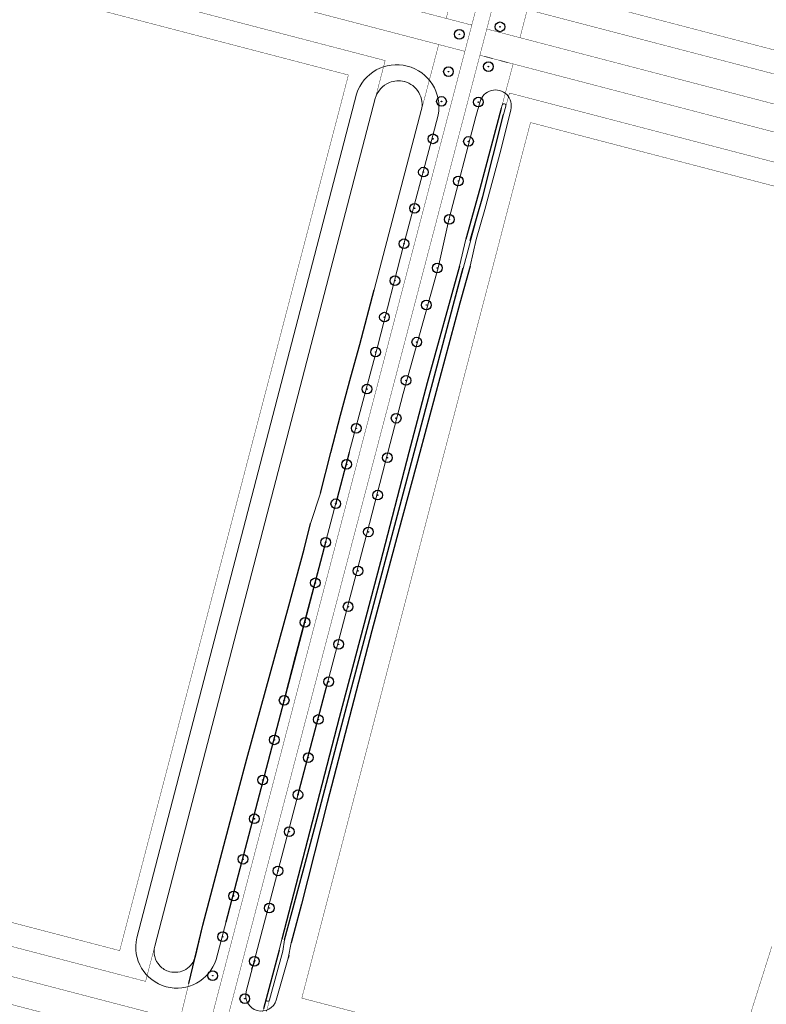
# Model space of a CAD drawing. Header units: metres. Extents: x 102000 to 105000, y 414600 to 420766.
# Tile 124 of 206: x 103334 to 103526, y 418658 to 418912. Entities that reach past the tile are written whole.
import ezdxf

# ---------------------------------------------------------------- set-up
doc = ezdxf.new("R2010")
doc.units = ezdxf.units.M
doc.linetypes.add('ZZ-HIDDEN-SO', pattern=[4, 2, -2])
doc.layers.get('0').update_dxf_attribs({"color": 8})
for name, color, linetype, lineweight in [('00-Ontwerp DKIV', 8, 'Continuous', 0), ('B-WE-KL-STROOK-G', 7, 'ZZ-HIDDEN-SO', 18), ('N-RO-WH-WATERLIJN', 150, 'Continuous', 18), ('N-WE-GW-TALUDLIJN-G', 90, 'Continuous', 18)]:
    doc.layers.add(name, color=color, linetype=linetype, lineweight=lineweight)

msp = doc.modelspace()

# ---------------------------------------------------------------- hatches: boundary and pattern name
at = {"ltscale": 0.1}
h = msp.add_hatch(color=256, dxfattribs=at)
edge = h.paths.add_edge_path()
edge.add_arc((103447.26, 418907.92), 0.075, 0, 360)
h = msp.add_hatch(color=256, dxfattribs=at)
edge = h.paths.add_edge_path()
edge.add_arc((103457.76, 418909.85), 0.075, 0, 360)
h = msp.add_hatch(color=256, dxfattribs=at)
edge = h.paths.add_edge_path()
edge.add_arc((103444.47, 418898.29), 0.075, 0, 360)
h = msp.add_hatch(color=256, dxfattribs=at)
edge = h.paths.add_edge_path()
edge.add_arc((103454.78, 418899.59), 0.075, 0, 360)
h = msp.add_hatch(color=256, dxfattribs=at)
edge = h.paths.add_edge_path()
edge.add_arc((103442.67, 418890.6), 0.075, 0, 360)
h = msp.add_hatch(color=256, dxfattribs=at)
edge = h.paths.add_edge_path()
edge.add_arc((103452.16, 418890.43), 0.075, 0, 360)
h = msp.add_hatch(color=256, dxfattribs=at)
edge = h.paths.add_edge_path()
edge.add_arc((103440.46, 418880.95), 0.075, 0, 360)
h = msp.add_hatch(color=256, dxfattribs=at)
edge = h.paths.add_edge_path()
edge.add_arc((103449.63, 418880.28), 0.075, 0, 360)
h = msp.add_hatch(color=256, dxfattribs=at)
edge = h.paths.add_edge_path()
edge.add_arc((103438.01, 418872.36), 0.075, 0, 360)
h = msp.add_hatch(color=256, dxfattribs=at)
edge = h.paths.add_edge_path()
edge.add_arc((103447.01, 418870.06), 0.075, 0, 360)
h = msp.add_hatch(color=256, dxfattribs=at)
edge = h.paths.add_edge_path()
edge.add_arc((103435.72, 418863.03), 0.075, 0, 360)
h = msp.add_hatch(color=256, dxfattribs=at)
edge = h.paths.add_edge_path()
edge.add_arc((103444.67, 418860.17), 0.075, 0, 360)
h = msp.add_hatch(color=256, dxfattribs=at)
edge = h.paths.add_edge_path()
edge.add_arc((103433.02, 418853.87), 0.075, 0, 360)
h = msp.add_hatch(color=256, dxfattribs=at)
edge = h.paths.add_edge_path()
edge.add_arc((103441.58, 418847.63), 0.075, 0, 360)
h = msp.add_hatch(color=256, dxfattribs=at)
edge = h.paths.add_edge_path()
edge.add_arc((103430.65, 418844.35), 0.075, 0, 360)
h = msp.add_hatch(color=256, dxfattribs=at)
edge = h.paths.add_edge_path()
edge.add_arc((103438.75, 418838.07), 0.075, 0, 360)
h = msp.add_hatch(color=256, dxfattribs=at)
edge = h.paths.add_edge_path()
edge.add_arc((103427.95, 418834.94), 0.075, 0, 360)
h = msp.add_hatch(color=256, dxfattribs=at)
edge = h.paths.add_edge_path()
edge.add_arc((103436.3, 418828.5), 0.075, 0, 360)
h = msp.add_hatch(color=256, dxfattribs=at)
edge = h.paths.add_edge_path()
edge.add_arc((103425.66, 418825.94), 0.075, 0, 360)
h = msp.add_hatch(color=256, dxfattribs=at)
edge = h.paths.add_edge_path()
edge.add_arc((103423.45, 418816.37), 0.075, 0, 360)
h = msp.add_hatch(color=256, dxfattribs=at)
edge = h.paths.add_edge_path()
edge.add_arc((103433.52, 418818.6), 0.075, 0, 360)
h = msp.add_hatch(color=256, dxfattribs=at)
edge = h.paths.add_edge_path()
edge.add_arc((103430.98, 418808.86), 0.075, 0, 360)
h = msp.add_hatch(color=256, dxfattribs=at)
edge = h.paths.add_edge_path()
edge.add_arc((103420.67, 418806.25), 0.075, 0, 360)
h = msp.add_hatch(color=256, dxfattribs=at)
edge = h.paths.add_edge_path()
edge.add_arc((103428.73, 418798.66), 0.075, 0, 360)
h = msp.add_hatch(color=256, dxfattribs=at)
edge = h.paths.add_edge_path()
edge.add_arc((103418.18, 418796.94), 0.075, 0, 360)
h = msp.add_hatch(color=256, dxfattribs=at)
edge = h.paths.add_edge_path()
edge.add_arc((103426.2, 418789.01), 0.075, 0, 360)
h = msp.add_hatch(color=256, dxfattribs=at)
edge = h.paths.add_edge_path()
edge.add_arc((103415.41, 418786.78), 0.075, 0, 360)
h = msp.add_hatch(color=256, dxfattribs=at)
edge = h.paths.add_edge_path()
edge.add_arc((103423.83, 418779.52), 0.075, 0, 360)
h = msp.add_hatch(color=256, dxfattribs=at)
edge = h.paths.add_edge_path()
edge.add_arc((103412.79, 418776.82), 0.075, 0, 360)
h = msp.add_hatch(color=256, dxfattribs=at)
edge = h.paths.add_edge_path()
edge.add_arc((103421.13, 418769.46), 0.075, 0, 360)
h = msp.add_hatch(color=256, dxfattribs=at)
edge = h.paths.add_edge_path()
edge.add_arc((103410.15, 418766.38), 0.075, 0, 360)
h = msp.add_hatch(color=256, dxfattribs=at)
edge = h.paths.add_edge_path()
edge.add_arc((103418.59, 418760.21), 0.075, 0, 360)
h = msp.add_hatch(color=256, dxfattribs=at)
edge = h.paths.add_edge_path()
edge.add_arc((103407.49, 418756.18), 0.075, 0, 360)
h = msp.add_hatch(color=256, dxfattribs=at)
edge = h.paths.add_edge_path()
edge.add_arc((103416.14, 418750.51), 0.075, 0, 360)
h = msp.add_hatch(color=256, dxfattribs=at)
edge = h.paths.add_edge_path()
edge.add_arc((103413.6, 418740.86), 0.075, 0, 360)
h = msp.add_hatch(color=256, dxfattribs=at)
edge = h.paths.add_edge_path()
edge.add_arc((103402.09, 418736.06), 0.075, 0, 360)
h = msp.add_hatch(color=256, dxfattribs=at)
edge = h.paths.add_edge_path()
edge.add_arc((103410.9, 418731.12), 0.075, 0, 360)
h = msp.add_hatch(color=256, dxfattribs=at)
edge = h.paths.add_edge_path()
edge.add_arc((103399.55, 418725.86), 0.075, 0, 360)
h = msp.add_hatch(color=256, dxfattribs=at)
edge = h.paths.add_edge_path()
edge.add_arc((103408.29, 418721.27), 0.075, 0, 360)
h = msp.add_hatch(color=256, dxfattribs=at)
edge = h.paths.add_edge_path()
edge.add_arc((103396.57, 418715.5), 0.075, 0, 360)
h = msp.add_hatch(color=256, dxfattribs=at)
edge = h.paths.add_edge_path()
edge.add_arc((103405.63, 418711.69), 0.075, 0, 360)
h = msp.add_hatch(color=256, dxfattribs=at)
edge = h.paths.add_edge_path()
edge.add_arc((103394.41, 418705.49), 0.075, 0, 360)
h = msp.add_hatch(color=256, dxfattribs=at)
edge = h.paths.add_edge_path()
edge.add_arc((103403.39, 418702.16), 0.075, 0, 360)
h = msp.add_hatch(color=256, dxfattribs=at)
edge = h.paths.add_edge_path()
edge.add_arc((103391.49, 418695.06), 0.075, 0, 360)
h = msp.add_hatch(color=256, dxfattribs=at)
edge = h.paths.add_edge_path()
edge.add_arc((103400.49, 418692.05), 0.075, 0, 360)
h = msp.add_hatch(color=256, dxfattribs=at)
edge = h.paths.add_edge_path()
edge.add_arc((103389.05, 418685.59), 0.075, 0, 360)
h = msp.add_hatch(color=256, dxfattribs=at)
edge = h.paths.add_edge_path()
edge.add_arc((103398.24, 418682.46), 0.075, 0, 360)
h = msp.add_hatch(color=256, dxfattribs=at)
edge = h.paths.add_edge_path()
edge.add_arc((103386.23, 418675.06), 0.075, 0, 360)
h = msp.add_hatch(color=256, dxfattribs=at)
edge = h.paths.add_edge_path()
edge.add_arc((103394.39, 418668.72), 0.075, 0, 360)
h = msp.add_hatch(color=256, dxfattribs=at)
edge = h.paths.add_edge_path()
edge.add_arc((103383.66, 418665), 0.075, 0, 360)
h = msp.add_hatch(color=256, dxfattribs=at)
edge = h.paths.add_edge_path()
edge.add_arc((103391.94, 418659.07), 0.075, 0, 360)

# ---------------------------------------------------------------- linework, layer by layer
for p, q in [((103458.09, 418888.8), (103452.56, 418868.04)), ((103453.32, 418866.09), (103458.69, 418887.21)), ((103452.56, 418868.04), (103448.91, 418855.03)), ((103450.06, 418854.71), (103453.32, 418866.09)), ((103435.59, 418800), (103448.27, 418847.67)), ((103447.34, 418848.11), (103438.93, 418817.95)), ((103450.05, 418848.09), (103447.44, 418838.56)), ((103421.57, 418827.89), (103425.29, 418841.99)), ((103447.44, 418838.56), (103437.11, 418800)), ((103419.3, 418819.56), (103421.57, 418827.89)), ((103416.64, 418809.67), (103419.3, 418819.56)), ((103438.93, 418817.95), (103434.25, 418800)), ((103414.16, 418800), (103416.64, 418809.67)), ((103411.49, 418789.55), (103414.16, 418800)), ((103418.88, 418800), (103415.36, 418786.61)), ((103419.5, 418739.51), (103435.59, 418800)), ((103434.25, 418800), (103426.9, 418771.81)), ((103437.11, 418800), (103431.77, 418780.33)), ((103407.24, 418775.1), (103408.9, 418781.68)), ((103431.77, 418780.33), (103424.69, 418754.01)), ((103412.82, 418777.12), (103387.05, 418678.79)), ((103403.31, 418760.43), (103407.24, 418775.1)), ((103426.9, 418771.81), (103416.27, 418731.52)), ((103392.47, 418720.94), (103403.31, 418760.43)), ((103424.69, 418754.01), (103413.14, 418709.58)), ((103405.64, 418711.5), (103413.32, 418740.81)), ((103411.31, 418708.12), (103419.5, 418739.51)), ((103416.27, 418731.52), (103409.27, 418704.61)), ((103388.18, 418704.77), (103392.47, 418720.94)), ((103413.14, 418709.58), (103406.55, 418683.48)), ((103407.87, 418695.23), (103411.31, 418708.12)), ((103381.15, 418678), (103388.18, 418704.77)), ((103409.27, 418704.61), (103401.51, 418674.47)), ((103402.21, 418674.29), (103407.87, 418695.23)), ((103406.55, 418683.48), (103404.59, 418676.06)), ((103377.48, 418662.95), (103381.15, 418678)), ((103404.59, 418676.06), (103403.87, 418673.48)), ((103400.78, 418671.61), (103396.73, 418656.44)), ((103393.74, 418666.68), (103394.6, 418669.09)), ((103403.27, 418670.25), (103403.13, 418669.54))]:
    msp.add_line(p, q)
for centre, radius in [((103457.76, 418909.85), 1.25), ((103447.26, 418907.92), 1.25), ((103447.26, 418907.92), 0.0225), ((103457.76, 418909.85), 0.0225), ((103454.78, 418899.59), 1.25), ((103444.47, 418898.29), 1.25), ((103444.47, 418898.29), 0.0225), ((103454.78, 418899.59), 0.0225), ((103442.67, 418890.6), 1.25), ((103442.67, 418890.6), 0.0225), ((103452.16, 418890.43), 1.25), ((103452.16, 418890.43), 0.0225), ((103440.46, 418880.95), 1.25), ((103440.46, 418880.95), 0.0225), ((103449.63, 418880.28), 1.25), ((103449.63, 418880.28), 0.0225), ((103438.01, 418872.36), 1.25), ((103438.01, 418872.36), 0.0225), ((103447.01, 418870.06), 1.25), ((103447.01, 418870.06), 0.0225), ((103435.72, 418863.03), 1.25), ((103435.72, 418863.03), 0.0225), ((103444.67, 418860.17), 1.25), ((103444.67, 418860.17), 0.0225), ((103433.02, 418853.87), 1.25), ((103433.02, 418853.87), 0.0225), ((103441.58, 418847.63), 1.25), ((103441.58, 418847.63), 0.0225), ((103430.65, 418844.35), 1.25), ((103430.65, 418844.35), 0.0225), ((103438.75, 418838.07), 1.25), ((103438.75, 418838.07), 0.0225), ((103427.95, 418834.94), 1.25), ((103427.95, 418834.94), 0.0225), ((103436.3, 418828.5), 1.25), ((103425.66, 418825.94), 1.25), ((103436.3, 418828.5), 0.0225), ((103425.66, 418825.94), 0.0225), ((103433.52, 418818.6), 1.25), ((103423.45, 418816.37), 1.25), ((103423.45, 418816.37), 0.0225), ((103433.52, 418818.6), 0.0225), ((103430.98, 418808.86), 1.25), ((103430.98, 418808.86), 0.0225), ((103420.67, 418806.25), 1.25), ((103420.67, 418806.25), 0.0225), ((103428.73, 418798.66), 1.25), ((103428.73, 418798.66), 0.0225), ((103418.18, 418796.94), 1.25), ((103418.18, 418796.94), 0.0225), ((103426.2, 418789.01), 1.25), ((103426.2, 418789.01), 0.0225), ((103415.41, 418786.78), 1.25), ((103415.41, 418786.78), 0.0225), ((103423.83, 418779.52), 1.25), ((103423.83, 418779.52), 0.0225), ((103412.79, 418776.82), 1.25), ((103412.79, 418776.82), 0.0225), ((103421.13, 418769.46), 1.25), ((103421.13, 418769.46), 0.0225), ((103410.15, 418766.38), 1.25), ((103410.15, 418766.38), 0.0225), ((103418.59, 418760.21), 1.25), ((103418.59, 418760.21), 0.0225), ((103407.49, 418756.18), 1.25), ((103407.49, 418756.18), 0.0225), ((103416.14, 418750.51), 1.25), ((103416.14, 418750.51), 0.0225), ((103413.6, 418740.86), 1.25), ((103413.6, 418740.86), 0.0225), ((103402.09, 418736.06), 1.25), ((103402.09, 418736.06), 0.0225), ((103410.9, 418731.12), 1.25), ((103410.9, 418731.12), 0.0225), ((103399.55, 418725.86), 1.25), ((103399.55, 418725.86), 0.0225), ((103408.29, 418721.27), 1.25), ((103408.29, 418721.27), 0.0225), ((103396.57, 418715.5), 1.25), ((103396.57, 418715.5), 0.0225), ((103405.63, 418711.69), 1.25), ((103405.63, 418711.69), 0.0225), ((103394.41, 418705.49), 1.25), ((103394.41, 418705.49), 0.0225), ((103403.39, 418702.16), 1.25), ((103403.39, 418702.16), 0.0225), ((103391.49, 418695.06), 1.25), ((103391.49, 418695.06), 0.0225), ((103400.49, 418692.05), 1.25), ((103400.49, 418692.05), 0.0225), ((103389.05, 418685.59), 1.25), ((103389.05, 418685.59), 0.0225), ((103398.24, 418682.46), 1.25), ((103398.24, 418682.46), 0.0225), ((103386.23, 418675.06), 1.25), ((103386.23, 418675.06), 0.0225), ((103394.39, 418668.72), 1.25), ((103394.39, 418668.72), 0.0225), ((103383.66, 418665), 1.25), ((103383.66, 418665), 0.0225), ((103391.94, 418659.07), 1.25), ((103391.94, 418659.07), 0.0225)]:
    msp.add_circle(centre, radius)
for centre in [(103447.26, 418907.92), (103457.76, 418909.85), (103444.47, 418898.29), (103454.78, 418899.59), (103442.67, 418890.6), (103452.16, 418890.43), (103440.46, 418880.95), (103449.63, 418880.28), (103438.01, 418872.36), (103447.01, 418870.06), (103435.72, 418863.03), (103444.67, 418860.17), (103433.02, 418853.87), (103441.58, 418847.63), (103430.65, 418844.35), (103438.75, 418838.07), (103427.95, 418834.94), (103436.3, 418828.5), (103425.66, 418825.94), (103423.45, 418816.37), (103433.52, 418818.6), (103430.98, 418808.86), (103420.67, 418806.25), (103428.73, 418798.66), (103418.18, 418796.94), (103426.2, 418789.01), (103415.41, 418786.78), (103423.83, 418779.52), (103412.79, 418776.82), (103421.13, 418769.46), (103410.15, 418766.38), (103418.59, 418760.21), (103407.49, 418756.18), (103416.14, 418750.51), (103413.6, 418740.86), (103402.09, 418736.06), (103410.9, 418731.12), (103399.55, 418725.86), (103408.29, 418721.27), (103396.57, 418715.5), (103405.63, 418711.69), (103394.41, 418705.49), (103403.39, 418702.16), (103391.49, 418695.06), (103400.49, 418692.05), (103389.05, 418685.59), (103398.24, 418682.46), (103386.23, 418675.06), (103394.39, 418668.72), (103383.66, 418665), (103391.94, 418659.07)]:
    msp.add_circle(centre, 0.075, dxfattribs=at)
at = {"layer": '00-Ontwerp DKIV', "transparency": 33554687, "const_width": 0.1}
for points in [[(103542.87, 419263.73), (103518.17, 419169.11), (103516.4, 419162.33), (103487.94, 419053.31), (103450.48, 418910.3), (103448.7, 418903.53), (103446.7, 418895.89), (103382.69, 418651.51), (103380.91, 418644.74), (103343.91, 418503.49), (103337.67, 418481.41), (103337.67, 418481.41), (103341.63, 418480.38), (103347.78, 418502.48), (103384.78, 418643.73), (103386.56, 418650.5), (103450.57, 418894.88), (103452.57, 418902.52), (103454.35, 418909.29), (103491.81, 419052.29), (103520.27, 419161.32), (103522.04, 419168.1), (103546.74, 419262.72)], [(103533.2, 419144), (103474.21, 418918.05), (103592.83, 418887.09)], [(103465.56, 418917.21), (103462.91, 418907.05), (103462.91, 418907.05), (103454.35, 418909.29), (103491.81, 419052.29)], [(103527.83, 418672.47), (103526.34, 418667.73), (103524.84, 418662.99), (103523.34, 418658.25), (103514.72, 418630.99), (103406.64, 418659.21), (103465.62, 418885.16), (103583.27, 418854.44)]]:
    msp.add_lwpolyline(points, dxfattribs=at)
for points in [[(103505.48, 419148.12, -0.051607), (103505.27, 419146.86), (103502.44, 419136.57), (103498.32, 419119.92), (103495.17, 419107.82), (103487.47, 419079.32), (103482, 419058.29), (103474.75, 419029.16), (103471.56, 419016.7), (103464.3, 418989.75), (103458.05, 418966.83), (103454.8, 418954.36), (103448.36, 418929.23, -0.002231), (103448.35, 418929.17), (103443.88, 418912.02), (103450.48, 418910.3), (103487.94, 419053.31), (103516.4, 419162.33), (103509.54, 419164.13), (103505.48, 419148.12, -0.051607)], [(103306.47, 418668.23, -0.114749), (103320.06, 418667.86), (103375.17, 418653.47), (103379.19, 418669.98, -0.418972), (103372.58, 418666.04), (103372.59, 418666.03), (103372.58, 418666.04, -0.41393), (103368.72, 418672.62), (103366.35, 418663.53), (103322.09, 418675.08), (103321.95, 418675.12, 0.114749), (103304.97, 418675.58), (103268.1, 418668.04), (103268.9, 418665.06), (103276.83, 418662.17), (103306.47, 418668.23, -0.114749)], [(103273.14, 418649.2, -0.000374), (103273.17, 418649.21), (103276.49, 418650.32), (103280.11, 418651.52), (103304.55, 418659.66, -0.145222), (103321.6, 418660.22), (103380.91, 418644.74), (103382.69, 418651.51), (103320.06, 418667.86, 0.114749), (103306.47, 418668.23), (103276.83, 418662.17), (103273.09, 418661.41), (103270.58, 418660.89, -0.007685), (103270.04, 418660.79), (103271.14, 418656.68), (103273.5, 418657.32, -1.000006), (103274.28, 418654.42), (103271.91, 418653.79), (103273.14, 418649.2, -0.000374)]]:
    msp.add_lwpolyline(points, format="xyb", close=True, dxfattribs=at)
for points in [[(103327.23, 418942.47), (103325.46, 418935.7), (103448.7, 418903.53), (103450.48, 418910.3), (103346.14, 418937.54)], [(103359.67, 418671.47), (103313.68, 418683.48), (103273.9, 418675.35), (103215.4, 418893.92), (103252.14, 418906.16), (103317.82, 418923.74), (103418.66, 418897.42)], [(103382.69, 418651.51), (103375.17, 418653.47), (103379.2, 418669.98), (103381.15, 418678), (103388.18, 418704.77), (103392.47, 418720.94), (103403.31, 418760.43), (103407.24, 418775.1), (103408.9, 418781.68), (103411.49, 418789.55), (103414.16, 418800), (103416.64, 418809.67), (103419.3, 418819.56), (103421.57, 418827.89), (103437.46, 418888.24), (103441.95, 418905.29), (103448.7, 418903.53), (103446.7, 418895.89), (103382.69, 418651.51)], [(103398.22, 418658.31), (103397.3, 418658.55), (103400.78, 418671.61), (103401.51, 418674.47), (103409.27, 418704.61), (103416.27, 418731.52), (103426.9, 418771.81), (103434.25, 418800), (103438.93, 418817.95), (103442.5, 418830.74), (103447.34, 418848.11), (103448.91, 418855.03), (103450.31, 418860.01), (103452.56, 418868.04), (103458.09, 418888.8), (103458.46, 418890.13), (103459.42, 418889.88), (103458.69, 418887.21), (103453.32, 418866.09), (103451.49, 418859.7), (103443.68, 418830.42), (103435.59, 418800), (103427.87, 418770.95), (103419.5, 418739.51), (103411.31, 418708.12), (103407.87, 418695.23), (103402.21, 418674.29), (103401.77, 418671.31), (103398.22, 418658.31)]]:
    msp.add_lwpolyline(points, close=True, dxfattribs=at)
for points in [[(103325.45, 418935.7, 0.129956), (103310.12, 418935.66), (103248.26, 418919.1), (103211.74, 418906.93), (103205.99, 418900.07), (103206.71, 418897.36), (103250.41, 418911.91), (103312.06, 418928.41, -0.129956), (103323.56, 418928.45), (103428.14, 418901.14), (103425.59, 418891.34, -0.414497), (103433.06, 418895.72), (103433.09, 418895.72, -0.414808), (103437.46, 418888.24), (103441.95, 418905.29), (103325.46, 418935.7)], [(103586.19, 418882.62), (103466.07, 418913.98), (103466.83, 418916.88), (103465.56, 418917.21), (103462.91, 418907.05), (103581.36, 418876.13, 0.406093)], [(103581.36, 418876.13), (103462.91, 418907.05), (103454.35, 418909.29), (103452.57, 418902.52), (103452.57, 418902.52), (103461.14, 418900.28), (103578.36, 418869.68, -0.42364)], [(103578.36, 418869.68), (103461.14, 418900.28), (103458.09, 418888.8), (103458.46, 418890.13), (103459.42, 418889.88), (103460.2, 418892.77), (103579.32, 418861.67, -0.42364)], [(103529.59, 418656.27), (103522.69, 418634.48, -0.399334), (103508.22, 418626.49), (103397.43, 418655.41), (103398.22, 418658.31), (103397.3, 418658.55), (103394.59, 418648.41), (103503.35, 418620.01, 0.399334), (103503.35, 418620.01, 0.399334), (103525.05, 418632), (103532.45, 418655.37)]]:
    msp.add_lwpolyline(points, format="xyb", dxfattribs=at)
at = {"layer": 'B-WE-KL-STROOK-G'}
msp.add_lwpolyline([(103459.66, 418900.66), (103452.57, 418902.52)], dxfattribs=at)
at = {"layer": 'N-RO-WH-WATERLIJN', "color": 8, "transparency": 33554687}
msp.add_lwpolyline([(103369.99, 418667.58, 0.14244), (103372.58, 418666.04), (103372.59, 418666.03), (103372.58, 418666.04, 0.418972), (103379.19, 418669.98), (103379.2, 418669.98), (103381.15, 418678), (103388.18, 418704.77), (103392.47, 418720.94), (103403.31, 418760.43), (103407.24, 418775.1), (103408.9, 418781.68), (103411.49, 418789.55), (103414.16, 418800), (103416.64, 418809.67), (103419.3, 418819.56), (103421.57, 418827.89), (103437.46, 418888.24, 0.414808), (103433.09, 418895.72), (103433.06, 418895.72, 0.159812), (103429.25, 418895.49, 0.238862), (103425.59, 418891.34), (103413.04, 418843.07), (103368.72, 418672.62, 0.256374)], format="xyb", close=True, dxfattribs=at)
at = {"layer": 'N-RO-WH-WATERLIJN', "color": 8}
msp.add_lwpolyline([(103398.34, 418658.76, -1.007802), (103397.42, 418659.02), (103400.78, 418671.61), (103401.51, 418674.47), (103409.27, 418704.61), (103416.27, 418731.52), (103426.9, 418771.81), (103434.25, 418800), (103438.93, 418817.95), (103442.5, 418830.74), (103447.34, 418848.11), (103448.91, 418855.03), (103450.31, 418860.01), (103452.56, 418868.04), (103458.09, 418888.8), (103458.32, 418889.64, -0.992332), (103459.29, 418889.4), (103458.69, 418887.21), (103453.32, 418866.09), (103451.49, 418859.7), (103443.68, 418830.42), (103435.59, 418800), (103427.87, 418770.95), (103419.5, 418739.51), (103411.31, 418708.12), (103407.87, 418695.23), (103402.21, 418674.29), (103401.77, 418671.31), (103398.34, 418658.76)], format="xyb", close=True, dxfattribs=at)
at = {"layer": 'N-WE-GW-TALUDLIJN-G', "color": 8, "transparency": 33554687, "flags": 128}
for points in [[(103384.53, 418669.22), (103384.53, 418669.22, -0.413568), (103384.53, 418669.22), (103384.53, 418669.22, -0.96417), (103364.1, 418674.79), (103420.73, 418892.49, -0.943998), (103441.81, 418887.1), (103441.81, 418887.1, -0.414411), (103441.81, 418887.1), (103441.81, 418887.1), (103441.81, 418887.1), (103440.41, 418881.77), (103432.97, 418853.75), (103426.16, 418827.28), (103418.89, 418800), (103412.82, 418777.12), (103404.96, 418747.36), (103397.25, 418717.5), (103384.53, 418669.22), (103384.53, 418669.22)], [(103392.33, 418660.91), (103392.33, 418660.91), (103392.33, 418660.91), (103392.33, 418660.91), (103392.33, 418660.91), (103392.33, 418660.91, 0.98295), (103400.05, 418658.72), (103403.13, 418669.54), (103403.87, 418673.48), (103404.59, 418676.06), (103406.55, 418683.48), (103413.14, 418709.58), (103424.69, 418754.01), (103431.77, 418780.33), (103437.11, 418800), (103442.28, 418819.28), (103450.05, 418848.09), (103451.63, 418855.01), (103453.82, 418862.71), (103457.93, 418878), (103460.53, 418888.42, 1.00171), (103452.65, 418890.55), (103451.5, 418886.7), (103444.56, 418860.02), (103441.78, 418847.69), (103432.79, 418815.22), (103428.82, 418800), (103424.06, 418781.69), (103392.33, 418660.91)]]:
    msp.add_lwpolyline(points, format="xyb", close=True, dxfattribs=at)

doc.saveas('drawing.dxf')
